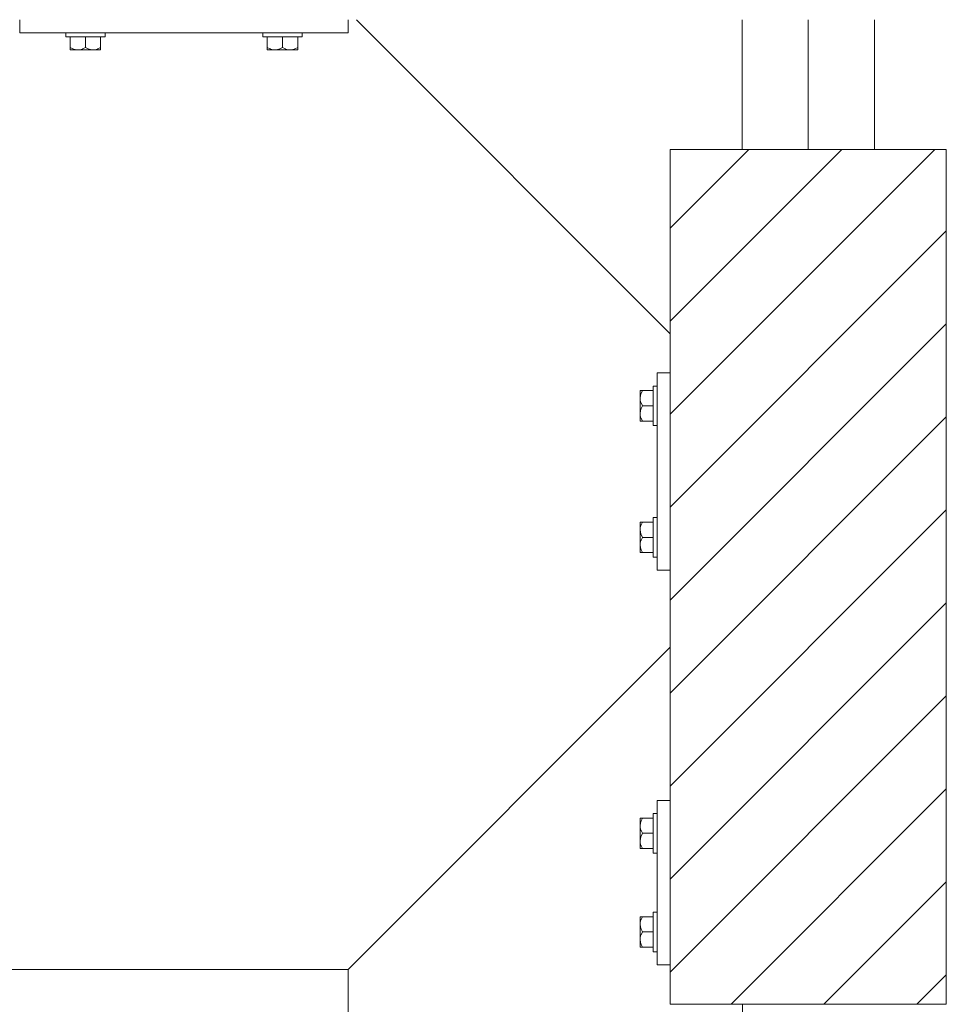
# Model space of a CAD drawing. Header units: millimetres. Extents: x -1413 to 6997, y -739331 to -733391.
# Tile 23 of 47: x 5525 to 5666, y -736922 to -736772. Entities that reach past the tile are written whole.
import ezdxf

# ---------------------------------------------------------------- set-up
doc = ezdxf.new("R2010")
doc.units = ezdxf.units.MM
doc.header["$MEASUREMENT"] = 0
for name, color, linetype, lineweight in [('Side Cradle Blocks', 7, 'Continuous', 0), ('Side Cradle Hydraulic Arm Support', 7, 'Continuous', 0), ('Side Cradle Stbd', 7, 'Continuous', 0), ('Side Slip Cradle Stbd', 7, 'Continuous', 0)]:
    doc.layers.add(name, color=color, linetype=linetype, lineweight=lineweight)

# ---------------------------------------------------------------- blocks, each defined once
blk = doc.blocks.new('*U106')
at = {"layer": 'Side Cradle Hydraulic Arm Support', "color": 7, "linetype": 'Continuous', "lineweight": 0}
blk.add_line((-274.9890305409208, 1109.465289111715), (-274.9890305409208, 316.6850334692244), dxfattribs=at)
at = {"layer": 'Side Cradle Hydraulic Arm Support', "color": 7, "linetype": 'Continuous', "lineweight": 0, "ltscale": 0.2000032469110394, "flags": 128}
blk.add_lwpolyline([(-248.4889944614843, 1409.465325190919), (-224.9890305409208, 1409.465325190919), (-224.9890305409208, 1109.465325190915), (-274.9890305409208, 1109.465325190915), (-519.9889944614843, 1354.465289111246)], dxfattribs=at)
blk = doc.blocks.new('*U101')
at = {"layer": 'Side Cradle Stbd', "color": 7, "linetype": 'Continuous', "lineweight": 0, "ltscale": 0.2000032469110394, "xscale": 0.2000032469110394, "yscale": 0.2000032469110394, "zscale": 0.2000032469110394, "rotation": 270}
blk.add_blockref('*U106', (-291.8877289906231, -979.9020701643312), dxfattribs=at)
blk = doc.blocks.new('*U59')
at = {"linetype": 'Continuous', "lineweight": 0}
h = blk.add_hatch(dxfattribs=at)
h.set_pattern_fill('HATCH', color=30, style=0, pattern_type=2)
h.set_pattern_definition([(45, (2855.401184, -476.591661), (-7.071067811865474, 7.071067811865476), [])])
h.paths.add_polyline_path([(2874.366115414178, -555.353359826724), (2874.366115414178, -530.3529539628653), (2874.366115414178, -529.146296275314), (2874.366115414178, -503.1458741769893), (2874.366115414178, -501.1458417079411), (2874.366115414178, -497.145776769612), (2874.366115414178, -495.3523857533), (2874.366115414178, -465.3518987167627), (2874.366115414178, -459.3801050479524), (2874.366115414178, -431.3513467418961), (2863.422558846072, -431.3513467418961), (2853.36577448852, -431.3513467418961), (2843.308990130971, -431.3513467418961), (2832.365433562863, -431.3513467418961), (2832.365433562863, -459.3801050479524), (2832.365433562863, -465.3518987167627), (2832.365433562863, -495.3523857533), (2832.365433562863, -507.0525829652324), (2832.365433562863, -530.3529539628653), (2832.365433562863, -555.353359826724), (2832.365433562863, -561.353457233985), (2843.365612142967, -561.353457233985), (2853.36577448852, -561.353457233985), (2873.366099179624, -561.353457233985), (2874.366115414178, -561.353457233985)])
at = {"color": 30, "linetype": 'Continuous', "lineweight": 0, "flags": 128}
blk.add_lwpolyline([(2874.366115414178, -555.353359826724), (2874.366115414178, -530.3529539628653), (2874.366115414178, -529.146296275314), (2874.366115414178, -503.1458741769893), (2874.366115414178, -501.1458417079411), (2874.366115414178, -497.145776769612), (2874.366115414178, -495.3523857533), (2874.366115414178, -465.3518987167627), (2874.366115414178, -459.3801050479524), (2874.366115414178, -431.3513467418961), (2863.422558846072, -431.3513467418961), (2853.36577448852, -431.3513467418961), (2843.308990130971, -431.3513467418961), (2832.365433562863, -431.3513467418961), (2832.365433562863, -459.3801050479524), (2832.365433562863, -465.3518987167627), (2832.365433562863, -495.3523857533), (2832.365433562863, -507.0525829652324), (2832.365433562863, -530.3529539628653), (2832.365433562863, -555.353359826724), (2832.365433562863, -561.353457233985), (2843.365612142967, -561.353457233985), (2853.36577448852, -561.353457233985), (2873.366099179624, -561.353457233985), (2874.366115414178, -561.353457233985), (2874.366115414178, -555.353359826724)], close=True, dxfattribs=at)
at = {"layer": 'Side Cradle Blocks', "color": 7, "linetype": 'Continuous', "lineweight": 0}
for p, q in [((2733.36382634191, -411.6359655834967), (2733.36382634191, -413.6359907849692)), ((2783.364638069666, -413.6359907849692), (2783.364638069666, -411.6359655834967)), ((2733.36382634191, -413.6359907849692), (2783.364638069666, -413.6359907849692)), ((2741.047333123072, -415.8776451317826), (2741.047333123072, -414.2360077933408)), ((2744.51205762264, -414.2360005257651), (2743.363988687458, -414.2360005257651)), ((2743.363988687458, -415.8776451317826), (2743.363988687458, -414.2360087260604)), ((2745.680644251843, -414.2360077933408), (2745.680644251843, -415.8776451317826)), ((2771.047820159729, -414.2360077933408), (2771.047820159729, -415.8776451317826)), ((2772.21640678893, -414.2360005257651), (2773.364475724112, -414.2360005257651)), ((2773.364475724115, -415.8776451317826), (2773.364475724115, -414.2360087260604)), ((2775.681131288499, -415.8776451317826), (2775.681131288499, -414.2360077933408)), ((2741.047333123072, -416.0794017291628), (2741.047333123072, -415.8776451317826)), ((2741.474609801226, -416.0743252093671), (2741.047333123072, -415.8776451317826)), ((2743.363988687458, -415.8776451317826), (2742.932373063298, -416.0860055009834)), ((2743.791265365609, -416.0743252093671), (2743.363988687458, -415.8776451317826)), ((2745.680644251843, -415.8776451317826), (2745.249028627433, -416.0860055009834)), ((2745.680644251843, -416.1878732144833), (2745.680644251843, -416.2360329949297)), ((2771.047820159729, -415.8776451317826), (2771.479435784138, -416.0860055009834)), ((2771.047820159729, -416.1878732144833), (2771.047820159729, -416.2360329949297)), ((2772.937199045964, -416.0743252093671), (2773.364475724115, -415.8776451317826)), ((2773.364475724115, -415.8776451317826), (2773.796091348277, -416.0860055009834)), ((2775.253854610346, -416.0743252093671), (2775.681131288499, -415.8776451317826)), ((2775.681131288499, -416.0794017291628), (2775.681131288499, -415.8776451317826)), ((2741.16358777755, -416.2359603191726), (2741.185359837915, -416.2360328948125)), ((2741.185399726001, -416.2360329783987), (2741.229005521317, -416.2359603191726)), ((2742.205660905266, -416.2360329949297), (2741.592450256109, -416.2360329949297)), ((2741.617302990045, -416.2359603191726), (2741.592488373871, -416.2360328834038)), ((2742.205832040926, -416.2360329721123), (2742.754434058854, -416.2359603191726)), ((2744.522316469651, -416.2360329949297), (2743.771049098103, -416.2360329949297)), ((2743.973543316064, -416.2359603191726), (2744.522230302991, -416.236032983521)), ((2745.680644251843, -416.2360329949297), (2745.542587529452, -416.2360329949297)), ((2745.564389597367, -416.2359603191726), (2745.542609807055, -416.2360329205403)), ((2771.047820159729, -416.2360329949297), (2771.185876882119, -416.2360329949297)), ((2771.185854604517, -416.2360329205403), (2771.164074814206, -416.2359603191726)), ((2772.206147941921, -416.2360329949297), (2772.957415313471, -416.2360329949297)), ((2772.206234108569, -416.236032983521), (2772.754921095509, -416.2359603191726)), ((2773.974030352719, -416.2359603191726), (2774.522632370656, -416.2360329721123)), ((2774.522803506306, -416.2360329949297), (2775.136014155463, -416.2360329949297)), ((2775.135976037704, -416.2360328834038), (2775.11116142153, -416.2359603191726)), ((2775.499458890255, -416.2359603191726), (2775.54306468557, -416.2360329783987)), ((2775.564876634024, -416.2359603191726), (2775.543104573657, -416.2360328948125)), ((2832.365433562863, -561.353457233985), (2832.365433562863, -431.3513467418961)), ((2832.365433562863, -431.3513467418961), (2874.366115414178, -431.3513467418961)), ((2874.366115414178, -431.3513467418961), (2874.366115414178, -561.353457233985)), ((2832.365426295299, -465.3518987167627), (2830.365401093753, -465.3518987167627)), ((2830.365401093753, -465.3518987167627), (2830.365401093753, -495.3523857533)), ((2827.765431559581, -468.1515789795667), (2827.765358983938, -468.1733510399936)), ((2827.765358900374, -468.1733909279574), (2827.765431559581, -468.2169967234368)), ((2827.765358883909, -469.1936521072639), (2827.765358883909, -468.5804414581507)), ((2827.765431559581, -468.6052941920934), (2827.765358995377, -468.5804795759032)), ((2827.921990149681, -468.0353243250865), (2828.123746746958, -468.0353243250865)), ((2827.927066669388, -468.4626010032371), (2828.123746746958, -468.0353243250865)), ((2828.123746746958, -468.0353243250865), (2829.765384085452, -468.0353243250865)), ((2827.765358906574, -469.1938232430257), (2827.765431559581, -469.7424252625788)), ((2828.123746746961, -470.3519798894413), (2827.915386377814, -469.9203642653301)), ((2827.765358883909, -471.5103076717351), (2827.765358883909, -470.7590403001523)), ((2827.765431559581, -470.9615345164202), (2827.765358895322, -471.510221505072)), ((2827.927066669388, -470.7792565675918), (2828.123746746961, -470.3519798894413)), ((2828.123746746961, -470.3519798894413), (2829.765383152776, -470.3519798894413)), ((2829.765391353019, -471.500048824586), (2829.765391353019, -470.3519798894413)), ((2827.765358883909, -472.6686354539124), (2827.765358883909, -472.5305787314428)), ((2827.765431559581, -472.5523807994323), (2827.765358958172, -472.530601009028)), ((2827.813518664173, -472.6686354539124), (2827.765358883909, -472.6686354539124)), ((2828.123746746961, -472.6686354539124), (2827.915386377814, -472.237019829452)), ((2829.76538408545, -472.6686354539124), (2828.123746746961, -472.6686354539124)), ((2827.765358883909, -488.0356490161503), (2827.765358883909, -488.1737057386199)), ((2827.813518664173, -488.0356490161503), (2827.765358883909, -488.0356490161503)), ((2828.123746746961, -488.0356490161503), (2827.915386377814, -488.4672646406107)), ((2829.76538408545, -488.0356490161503), (2828.123746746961, -488.0356490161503)), ((2827.765358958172, -488.1736834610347), (2827.765431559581, -488.1519036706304)), ((2827.765358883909, -489.1939767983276), (2827.765358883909, -489.9452441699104)), ((2827.765358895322, -489.1940629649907), (2827.765431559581, -489.7427499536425)), ((2829.765391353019, -489.2042356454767), (2829.765391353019, -490.3523045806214)), ((2827.765431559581, -490.9618592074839), (2827.765358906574, -491.510461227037)), ((2828.123746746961, -490.3523045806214), (2827.915386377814, -490.7839202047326)), ((2827.927066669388, -489.9250279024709), (2828.123746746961, -490.3523045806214)), ((2828.123746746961, -490.3523045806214), (2829.765383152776, -490.3523045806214)), ((2827.765358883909, -491.5106323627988), (2827.765358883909, -492.123843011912)), ((2827.765358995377, -492.1238048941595), (2827.765431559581, -492.0989902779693)), ((2827.765431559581, -492.487287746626), (2827.765358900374, -492.5308935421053)), ((2827.765431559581, -492.552705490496), (2827.765358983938, -492.5309334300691)), ((2827.927066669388, -492.2416834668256), (2828.123746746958, -492.6689601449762)), ((2827.921990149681, -492.6689601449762), (2828.123746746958, -492.6689601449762)), ((2828.123746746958, -492.6689601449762), (2829.765384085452, -492.6689601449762)), ((2830.365401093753, -495.3523857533), (2832.365426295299, -495.3523857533)), ((2832.365426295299, -530.3529539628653), (2830.365401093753, -530.3529539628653)), ((2830.365401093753, -530.3529539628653), (2830.365401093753, -555.353359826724)), ((2827.765431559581, -533.1526342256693), (2827.765358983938, -533.1744062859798)), ((2827.765358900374, -533.1744461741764), (2827.765431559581, -533.2180519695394)), ((2827.765358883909, -534.1947073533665), (2827.765358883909, -533.5814967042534)), ((2827.765431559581, -533.606349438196), (2827.765358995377, -533.5815348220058)), ((2827.765358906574, -534.1948784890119), (2827.765431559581, -534.7434805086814)), ((2827.921990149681, -533.0363795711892), (2828.123746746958, -533.0363795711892)), ((2827.927066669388, -533.4636562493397), (2828.123746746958, -533.0363795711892)), ((2828.123746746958, -533.0363795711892), (2829.765384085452, -533.0363795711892)), ((2827.765358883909, -536.5113629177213), (2827.765358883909, -535.7600955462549)), ((2827.765431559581, -535.9625897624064), (2827.765358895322, -536.5112767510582)), ((2828.123746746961, -535.3530351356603), (2827.915386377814, -534.9214195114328)), ((2827.927066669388, -535.7803118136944), (2828.123746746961, -535.3530351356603)), ((2828.123746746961, -535.3530351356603), (2829.765383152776, -535.3530351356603)), ((2829.765391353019, -536.5011040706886), (2829.765391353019, -535.3530351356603)), ((2828.123746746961, -537.6696906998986), (2827.915386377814, -537.2380750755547)), ((2827.765358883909, -537.6696906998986), (2827.765358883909, -537.5316339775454)), ((2827.765431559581, -537.5534360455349), (2827.765358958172, -537.5316562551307)), ((2827.813518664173, -537.6696906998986), (2827.765358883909, -537.6696906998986)), ((2829.76538408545, -537.6696906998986), (2828.123746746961, -537.6696906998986)), ((2827.765358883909, -548.0366230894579), (2827.765358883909, -548.1746798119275)), ((2827.813518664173, -548.0366230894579), (2827.765358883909, -548.0366230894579)), ((2827.765358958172, -548.1746575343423), (2827.765431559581, -548.152877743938)), ((2827.765358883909, -549.1949508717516), (2827.765358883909, -549.9462182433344)), ((2827.765358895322, -549.1950370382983), (2827.765431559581, -549.7437240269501)), ((2828.123746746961, -548.0366230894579), (2827.915386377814, -548.4682387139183)), ((2829.76538408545, -548.0366230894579), (2828.123746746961, -548.0366230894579)), ((2829.765391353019, -549.2052097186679), (2829.765391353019, -550.353278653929)), ((2828.123746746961, -550.353278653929), (2827.915386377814, -550.7848942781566)), ((2827.927066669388, -549.9260019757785), (2828.123746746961, -550.353278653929)), ((2828.123746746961, -550.353278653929), (2829.765383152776, -550.353278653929)), ((2827.765431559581, -550.9628332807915), (2827.765358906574, -551.511435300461)), ((2827.765358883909, -551.5116064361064), (2827.765358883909, -552.1248170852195)), ((2827.765358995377, -552.1247789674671), (2827.765431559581, -552.0999643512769)), ((2827.927066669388, -552.2426575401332), (2828.123746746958, -552.6699342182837)), ((2827.765431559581, -552.4882618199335), (2827.765358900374, -552.5318676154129)), ((2827.765431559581, -552.55367956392), (2827.765358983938, -552.5319075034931)), ((2827.921990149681, -552.6699342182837), (2828.123746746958, -552.6699342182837)), ((2828.123746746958, -552.6699342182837), (2829.765384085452, -552.6699342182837)), ((2830.365401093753, -555.353359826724), (2832.365426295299, -555.353359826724)), ((2874.366115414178, -561.353457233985), (2832.365433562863, -561.353457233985))]:
    blk.add_line(p, q, dxfattribs=at)
at = {"layer": 'Side Cradle Blocks', "color": 7, "linetype": 'Continuous', "lineweight": 0, "flags": 128}
for points in [[(2743.363988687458, -414.2360005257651), (2742.215919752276, -414.2360005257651), (2741.242633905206, -414.2360005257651), (2740.592305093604, -414.2360005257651), (2740.363939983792, -414.2360005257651), (2740.363939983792, -413.6359980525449)], [(2746.364037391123, -413.6359980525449), (2746.364037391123, -414.2360005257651), (2746.135672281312, -414.2360005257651), (2745.485343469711, -414.2360005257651), (2744.51205762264, -414.2360005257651)], [(2772.21640678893, -414.2360005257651), (2771.243120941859, -414.2360005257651), (2770.592792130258, -414.2360005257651), (2770.364427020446, -414.2360005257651), (2770.364427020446, -413.6359980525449)], [(2776.364524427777, -413.6359980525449), (2776.364524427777, -414.2360005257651), (2776.136159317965, -414.2360005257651), (2775.485830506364, -414.2360005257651), (2774.512544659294, -414.2360005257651), (2773.364475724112, -414.2360005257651)], [(2741.047333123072, -416.0794017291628), (2741.047333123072, -416.0866442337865), (2741.047333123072, -416.2010817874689), (2741.047333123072, -416.2360329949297), (2741.185389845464, -416.2360329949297), (2741.592450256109, -416.2360329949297)], [(2741.474609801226, -416.0743252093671), (2741.605693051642, -416.1346642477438), (2741.814067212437, -416.1923170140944), (2742.205660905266, -416.2360329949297), (2742.354028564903, -416.229706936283), (2742.500918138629, -416.2110803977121), (2742.903977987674, -416.0997130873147), (2742.932373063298, -416.0860055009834)], [(2743.791265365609, -416.0743252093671), (2743.922348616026, -416.1346642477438), (2744.130722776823, -416.1923170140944), (2744.522316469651, -416.2360329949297), (2744.670684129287, -416.229706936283), (2744.817573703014, -416.2110803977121), (2745.22063355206, -416.0997130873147), (2745.249028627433, -416.0860055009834)], [(2745.680644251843, -416.1878732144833), (2745.680644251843, -416.0870683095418), (2745.680644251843, -416.0794017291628), (2745.680644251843, -415.8776451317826)], [(2771.047820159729, -415.8776451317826), (2771.047820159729, -416.0794017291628), (2771.047820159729, -416.0870683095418), (2771.047820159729, -416.1878732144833)], [(2771.479435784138, -416.0860055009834), (2771.507830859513, -416.0997130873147), (2771.910890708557, -416.2110803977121), (2772.057780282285, -416.229706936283), (2772.206147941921, -416.2360329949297), (2772.59774163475, -416.1923170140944), (2772.806115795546, -416.1346642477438), (2772.937199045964, -416.0743252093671)], [(2773.796091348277, -416.0860055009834), (2773.824486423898, -416.0997130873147), (2774.227546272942, -416.2110803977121), (2774.374435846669, -416.229706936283), (2774.522803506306, -416.2360329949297), (2774.914397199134, -416.1923170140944), (2775.122771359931, -416.1346642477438), (2775.253854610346, -416.0743252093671)], [(2775.136014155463, -416.2360329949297), (2775.543074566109, -416.2360329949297), (2775.681131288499, -416.2360329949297), (2775.681131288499, -416.2010817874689), (2775.681131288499, -416.0866442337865), (2775.681131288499, -416.0794017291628)], [(2742.205660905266, -416.2360329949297), (2742.956928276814, -416.2360329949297), (2743.771049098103, -416.2360329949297)], [(2744.522244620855, -416.2360329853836), (2744.522316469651, -416.2360329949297), (2745.135527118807, -416.2360329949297), (2745.542587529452, -416.2360329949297)], [(2771.185876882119, -416.2360329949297), (2771.592937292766, -416.2360329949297), (2772.206147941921, -416.2360329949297), (2772.206219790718, -416.2360329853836)], [(2772.957415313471, -416.2360329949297), (2773.771536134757, -416.2360329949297), (2774.522803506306, -416.2360329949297)], [(2827.921990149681, -468.0353243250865), (2827.914747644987, -468.0353243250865), (2827.800310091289, -468.0353243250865), (2827.765358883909, -468.0353243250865), (2827.765358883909, -468.1733810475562), (2827.765358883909, -468.5804414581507)], [(2827.927066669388, -468.4626010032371), (2827.866727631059, -468.5936842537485), (2827.809074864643, -468.8020584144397), (2827.765358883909, -469.1936521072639), (2827.771684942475, -469.3420197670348), (2827.79031148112, -469.4889093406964), (2827.90167879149, -469.8919691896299), (2827.915386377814, -469.9203642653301)], [(2829.765391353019, -470.3519798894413), (2829.765391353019, -469.2039109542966), (2829.765391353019, -468.2306251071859), (2829.76539135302, -467.5802962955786), (2829.76539135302, -467.3519311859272), (2830.365393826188, -467.3519311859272)], [(2827.765358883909, -469.1936521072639), (2827.765358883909, -469.9449194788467), (2827.765358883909, -470.7590403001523)], [(2827.927066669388, -470.7792565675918), (2827.866727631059, -470.9103398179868), (2827.809074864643, -471.1187139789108), (2827.765358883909, -471.5103076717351), (2827.771684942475, -471.6586753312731), (2827.79031148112, -471.8055649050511), (2827.90167879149, -472.208624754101), (2827.915386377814, -472.237019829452)], [(2827.765358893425, -471.510235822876), (2827.765358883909, -471.5103076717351), (2827.765358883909, -472.1235183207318), (2827.765358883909, -472.5305787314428)], [(2830.365393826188, -473.3520285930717), (2829.765391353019, -473.3520285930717), (2829.765391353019, -473.123663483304), (2829.765391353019, -472.4733346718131), (2829.765391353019, -471.500048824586)], [(2827.813518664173, -472.6686354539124), (2827.914323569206, -472.6686354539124), (2827.921990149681, -472.6686354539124), (2828.123746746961, -472.6686354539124)], [(2828.123746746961, -488.0356490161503), (2827.921990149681, -488.0356490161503), (2827.914323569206, -488.0356490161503), (2827.813518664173, -488.0356490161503)], [(2829.765391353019, -489.2042356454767), (2829.765391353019, -488.2309497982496), (2829.765391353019, -487.5806209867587), (2829.765391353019, -487.352255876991), (2830.365393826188, -487.352255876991)], [(2827.765358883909, -488.1737057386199), (2827.765358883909, -488.5807661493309), (2827.765358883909, -489.1939767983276), (2827.765358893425, -489.1940486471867)], [(2827.915386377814, -488.4672646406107), (2827.90167879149, -488.4956597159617), (2827.79031148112, -488.8987195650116), (2827.771684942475, -489.0456091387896), (2827.765358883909, -489.1939767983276), (2827.809074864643, -489.5855704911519), (2827.866727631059, -489.7939446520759), (2827.927066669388, -489.9250279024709)], [(2827.765358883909, -489.9452441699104), (2827.765358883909, -490.759364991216), (2827.765358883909, -491.5106323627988)], [(2827.915386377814, -490.7839202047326), (2827.90167879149, -490.8123152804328), (2827.79031148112, -491.2153751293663), (2827.771684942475, -491.3622647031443), (2827.765358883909, -491.5106323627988), (2827.809074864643, -491.902226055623), (2827.866727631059, -492.1106002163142), (2827.927066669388, -492.2416834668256)], [(2830.365393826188, -493.3523532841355), (2829.76539135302, -493.3523532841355), (2829.76539135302, -493.1239881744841), (2829.765391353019, -492.4736593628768), (2829.765391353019, -491.5003735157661), (2829.765391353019, -490.3523045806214)], [(2827.765358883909, -492.123843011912), (2827.765358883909, -492.5309034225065), (2827.765358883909, -492.6689601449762), (2827.800310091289, -492.6689601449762), (2827.914747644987, -492.6689601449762), (2827.921990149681, -492.6689601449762)], [(2829.765391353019, -535.3530351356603), (2829.765391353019, -534.2049662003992), (2829.765391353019, -533.2316803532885), (2829.76539135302, -532.5813515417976), (2829.76539135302, -532.3529864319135), (2830.365393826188, -532.3529864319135)], [(2827.921990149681, -533.0363795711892), (2827.914747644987, -533.0363795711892), (2827.800310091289, -533.0363795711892), (2827.765358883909, -533.0363795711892), (2827.765358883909, -533.1744362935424), (2827.765358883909, -533.5814967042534)], [(2827.927066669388, -533.4636562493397), (2827.866727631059, -533.5947394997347), (2827.809074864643, -533.8031136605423), (2827.765358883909, -534.1947073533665), (2827.771684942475, -534.343075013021), (2827.79031148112, -534.4899645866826), (2827.90167879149, -534.8930244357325), (2827.915386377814, -534.9214195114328)], [(2827.765358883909, -534.1947073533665), (2827.765358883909, -534.9459747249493), (2827.765358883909, -535.7600955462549)], [(2827.927066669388, -535.7803118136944), (2827.866727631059, -535.9113950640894), (2827.809074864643, -536.119769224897), (2827.765358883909, -536.5113629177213), (2827.771684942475, -536.6597305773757), (2827.79031148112, -536.8066201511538), (2827.90167879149, -537.2096800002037), (2827.915386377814, -537.2380750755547)], [(2827.765358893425, -536.5112910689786), (2827.765358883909, -536.5113629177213), (2827.765358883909, -537.1245735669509), (2827.765358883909, -537.5316339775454)], [(2830.365393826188, -538.3530838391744), (2829.765391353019, -538.3530838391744), (2829.765391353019, -538.1247187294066), (2829.765391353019, -537.4743899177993), (2829.765391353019, -536.5011040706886)], [(2827.813518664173, -537.6696906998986), (2827.914323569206, -537.6696906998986), (2827.921990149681, -537.6696906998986), (2828.123746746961, -537.6696906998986)], [(2829.765391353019, -549.2052097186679), (2829.765391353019, -548.2319238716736), (2829.765391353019, -547.5815950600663), (2829.765391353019, -547.3532299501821), (2830.365393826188, -547.3532299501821)], [(2827.765358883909, -548.1746798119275), (2827.765358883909, -548.5817402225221), (2827.765358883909, -549.1949508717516), (2827.765358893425, -549.1950227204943)], [(2827.915386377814, -548.4682387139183), (2827.90167879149, -548.4966337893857), (2827.79031148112, -548.8996936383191), (2827.771684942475, -549.0465832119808), (2827.765358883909, -549.1949508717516), (2827.809074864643, -549.5865445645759), (2827.866727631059, -549.794918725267), (2827.927066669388, -549.9260019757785)], [(2828.123746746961, -548.0366230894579), (2827.921990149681, -548.0366230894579), (2827.914323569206, -548.0366230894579), (2827.813518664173, -548.0366230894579)], [(2827.765358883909, -549.9462182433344), (2827.765358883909, -550.7603390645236), (2827.765358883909, -551.5116064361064)], [(2827.915386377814, -550.7848942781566), (2827.90167879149, -550.813289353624), (2827.79031148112, -551.2163492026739), (2827.771684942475, -551.3632387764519), (2827.765358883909, -551.5116064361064), (2827.809074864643, -551.9032001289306), (2827.866727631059, -552.1115742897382), (2827.927066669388, -552.2426575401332)], [(2830.365393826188, -553.3533273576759), (2829.76539135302, -553.3533273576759), (2829.76539135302, -553.1249622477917), (2829.765391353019, -552.4746334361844), (2829.765391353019, -551.5013475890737), (2829.765391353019, -550.353278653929)], [(2827.765358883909, -552.1248170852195), (2827.765358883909, -552.5318774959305), (2827.765358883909, -552.6699342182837), (2827.800310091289, -552.6699342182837), (2827.914747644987, -552.6699342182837), (2827.921990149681, -552.6699342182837)]]:
    blk.add_lwpolyline(points, dxfattribs=at)
at = {"layer": 'Side Cradle Hydraulic Arm Support', "color": 7, "linetype": 'Continuous', "lineweight": 0, "ltscale": 0.2000032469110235, "flags": 128}
blk.add_lwpolyline([(2843.365612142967, -561.3534645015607), (2843.365612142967, -566.053533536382), (2783.364638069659, -566.053533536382), (2783.364638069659, -556.0533711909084), (2832.365426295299, -507.0525829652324)], dxfattribs=at)
at = {"layer": 'Side Cradle Stbd', "color": 7, "linetype": 'Continuous', "lineweight": 0, "ltscale": 0.2000032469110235}
for p, q in [((2784.621286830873, -411.6359655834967), (2832.365426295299, -459.3801050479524)), ((2843.308990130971, -431.3513394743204), (2843.308990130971, -411.6359655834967)), ((2863.422558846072, -431.3513394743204), (2863.422558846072, -411.6359655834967))]:
    blk.add_line(p, q, dxfattribs=at)
at = {"layer": 'Side Cradle Stbd', "color": 7, "linetype": 'Continuous', "lineweight": 0}
blk.add_line((2853.36577448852, -431.3513394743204), (2853.36577448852, -411.6359655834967), dxfattribs=at)
at = {"layer": 'Side Cradle Stbd', "color": 7, "linetype": 'Continuous', "lineweight": 0, "ltscale": 0.2000032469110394}
blk.add_blockref('*U101', (2853.355699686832, 368.8500000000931), dxfattribs=at)

msp = doc.modelspace()

# ---------------------------------------------------------------- block references
at = {"layer": 'Side Slip Cradle Stbd', "color": 7, "linetype": 'Continuous', "lineweight": 0}
msp.add_blockref('*U59', (2791.75, -736360.8500000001), dxfattribs=at)

doc.saveas('drawing.dxf')
